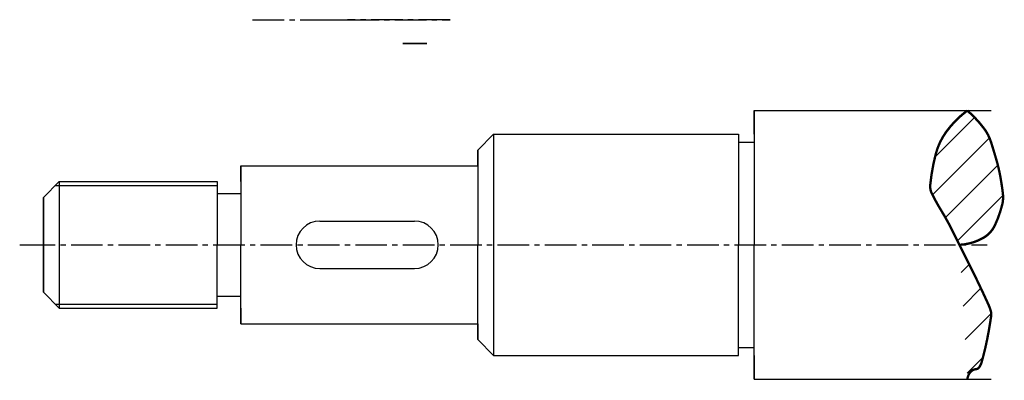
# Model space of a CAD drawing. Extents: x -93 to 32, y -17 to 28.
import ezdxf

# ---------------------------------------------------------------- set-up
doc = ezdxf.new("R2010")
doc.units = 0
doc.header["$LTSCALE"] = 0.7
doc.header["$MEASUREMENT"] = 0
doc.linetypes.add('CENTER2', pattern=[28.575000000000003, 19.05, -3.175, 3.175, -3.175])
for name, color, linetype in [('中心线', 1, 'CENTER2'), ('实体', 7, 'CONTINUOUS'), ('细实线', 3, 'CONTINUOUS')]:
    doc.layers.add(name, color=color, linetype=linetype)

msp = doc.modelspace()

# ---------------------------------------------------------------- hatches: boundary and pattern name
at = {"layer": '实体', "ltscale": 0.3}
h = msp.add_hatch(dxfattribs=at)
h.set_pattern_fill('ANSI31', color=256, angle=-1.272221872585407e-14, style=0)
h.set_pattern_definition([(44.99999999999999, (-258.5000000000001, -620.5), (-2.245064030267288, 2.245064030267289), [])])
edge = h.paths.add_edge_path()
edge.add_arc((17.37668903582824, 5.930822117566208), 14.66747466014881, 36.86989764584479, 48.99698868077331, ccw=False)
edge.add_arc((24.48113997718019, 11.25916032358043), 5.786910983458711, 17.50708007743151, 36.86989764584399, ccw=False)
edge.add_arc((-56.919328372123, -14.4173678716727), 91.14099903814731, 15.945395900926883, 17.507080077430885, ccw=False)
edge.add_arc((11.7150194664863, 5.192445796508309), 19.7601998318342, 12.591087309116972, 15.94539590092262, ccw=False)
edge.add_arc((7.6327249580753, 4.280611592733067), 23.94308998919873, 9.462322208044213, 12.591087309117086, ccw=False)
edge.add_arc((-10.34506339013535, 1.284313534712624), 42.16885954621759, 7.104865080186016, 9.462322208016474, ccw=False)
edge.add_arc((27.67680332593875, 6.023466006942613), 3.852780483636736, -14.03624346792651, 7.10486508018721, ccw=False)
edge.add_arc((17.31111008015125, 8.614889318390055), 14.53749251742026, 335.12570178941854, 345.96375653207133, ccw=False)
edge.add_arc((27.19390329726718, 4.032836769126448), 3.644154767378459, 299.05460409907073, 335.12570178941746, ccw=False)
edge.add_arc((25.66137088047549, 6.791395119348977), 6.799832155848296, 272.8544892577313, 299.05460409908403, ccw=False)
edge.add_arc((34.42651564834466, 6.958007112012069), 12.48978606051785, 126.4846292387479, 143.9726266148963)
edge.add_arc((31.06438956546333, 9.40318971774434), 8.332526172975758, 143.9726266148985, 165.4253246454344)
edge.add_arc((47.85925770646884, 5.036380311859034), 25.68581462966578, 165.4253246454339, 174.2894068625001)
edge.add_arc((24.2998597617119, 7.392320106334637), 2.008912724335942, 174.2894068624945, 206.3709272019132)
edge.add_arc((47.09433452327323, 18.69318286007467), 27.45095624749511, 206.3709272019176, 211.5528773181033)
edge.add_arc((-3.289260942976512, -12.2459197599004), 31.67378276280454, 26.728933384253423, 31.55287731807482, ccw=False)
edge.add_arc((-801.3322230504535, -414.1247820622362), 925.1944536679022, 26.565051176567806, 26.728933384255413, ccw=False)
edge.add_arc((-997.877713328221, -512.397527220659), 1144.938992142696, 26.41773273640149, 26.565051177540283, ccw=False)
edge.add_arc((-104.1742599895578, -68.41447270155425), 147.027766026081, 24.443954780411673, 26.41773273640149, ccw=False)
edge.add_arc((24.64852092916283, -9.858663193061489), 5.521258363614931, 14.245580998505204, 24.443954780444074, ccw=False)
edge.add_arc((28.87312437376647, -8.786097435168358), 1.162626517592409, -8.130102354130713, 14.245580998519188, ccw=False)
edge.add_arc((-24.11178834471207, -1.216824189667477), 54.68547092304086, 348.6275837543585, 351.86989764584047, ccw=False)
edge.add_arc((-6.977288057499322, -4.663161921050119), 37.20781822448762, 344.05460409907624, 348.62758375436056, ccw=False)
edge.add_arc((26.90076829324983, -14.34260659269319), 1.974107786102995, 324.10604883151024, 344.0546040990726, ccw=False)
edge.add_arc((28.02062720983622, -15.1530690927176), 0.5917426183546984, 275.8338854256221, 324.1060488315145, ccw=False)
edge.add_arc((28.18453259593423, -16.75725051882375), 1.02079048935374, 95.83388542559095, 132.112670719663)
edge.add_arc((28.45457382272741, -17.05597823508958), 1.423482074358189, 132.1126707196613, 153.43494882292)
edge.add_arc((28.87966429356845, -17.26852347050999), 1.898747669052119, 153.4349488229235, 171.8698976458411)

# ---------------------------------------------------------------- linework, layer by layer
at = {"layer": '中心线', "ltscale": 0.3}
for p, q in [((-63.5, 28.5), (-38.5, 28.5)), ((-38.5, 28.5), (-51.5, 28.5)), ((-41.46060798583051, 25.5), (-44.5, 25.5)), ((-93, 0), (-92, 0)), ((-92.5, 0), (29.5, 0))]:
    msp.add_line(p, q, dxfattribs=at)
at = {"layer": '中心线', "color": 5, "ltscale": 0.3}
msp.add_line((-53.5, 28.5), (-48.5, 28.5), dxfattribs=at)
at = {"layer": '实体', "ltscale": 0.3}
for p, q in [((-41.46060798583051, 25.5), (-44.5, 25.5)), ((-44.5, 25.5), (-41.46060798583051, 25.5)), ((0, 17), (30, 17)), ((0, 17), (0, 0)), ((0, 14), (0, 17)), ((-35, 12), (-33, 14)), ((-33, 14), (-2, 14)), ((-33, 14), (-33, -14)), ((-2, 14), (-2, 0)), ((-2, 13), (0, 13)), ((-35, 12), (-35, 0)), ((-35, 10), (-35, 12)), ((-65, 10), (-35, 10)), ((-65, 10), (-65, 0)), ((-65, 8), (-65, 10)), ((-90, 6), (-88, 8)), ((-88, 8), (-68, 8)), ((-88, 8), (-88, -8)), ((-68, 8), (-68, 0)), ((-68, 6.5), (-65, 6.5)), ((-90, 0), (-90, 6)), ((-90, 6), (-90, 0)), ((-55, 3), (-43, 3)), ((-90, 0), (-90, -6)), ((-90, -6), (-90, 0)), ((-68, -8), (-68, 0)), ((-65, -10), (-65, 0)), ((-35, -12), (-35, 0)), ((-2, -14), (-2, 0)), ((0, -17), (0, 0)), ((-55, -3), (-43, -3)), ((-90, -6), (-88, -8)), ((-68, -6.5), (-65, -6.5)), ((-88, -8), (-68, -8)), ((-65, -8), (-65, -10)), ((-65, -10), (-35, -10)), ((-35, -10), (-35, -12)), ((-35, -12), (-33, -14)), ((-2, -13), (0, -13)), ((-33, -14), (-2, -14)), ((0, -14), (0, -17)), ((0, -17), (30, -17))]:
    msp.add_line(p, q, dxfattribs=at)
at = {"layer": '实体', "ltscale": 0.3, "const_width": 0.3}
msp.add_lwpolyline([(27, 16.99999999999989, 0.07645422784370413), (24.32557497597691, 14.304145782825, 0.09387940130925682), (23, 11.49999999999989, 0.03869615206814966), (22.30091688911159, 7.592214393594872, 0.1409035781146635), (22.5, 6.499999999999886, 0.02261437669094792), (23.70179363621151, 4.328502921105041, -0.02105153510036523), (25, 1.999999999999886, -0.0007150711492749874), (26.18685327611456, -0.3652439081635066, -0.0006427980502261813), (27.5, -3.000000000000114, -0.008612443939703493), (29.6748894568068, -7.573950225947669, -0.04452819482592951), (30, -8.500000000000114, -0.09794373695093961), (30.0240659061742, -8.950517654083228, -0.01414820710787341), (29.5, -12.00000000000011, -0.01995603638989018), (28.79892020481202, -14.88493571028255, -0.08726247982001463), (28.5, -15.50000000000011, -0.2137980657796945), (28.08077468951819, -15.74174693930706, 0.1596316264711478), (27.5, -16.00000000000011, 0.09330535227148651), (27.18137274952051, -16.41937769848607, 0.08061157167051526), (27, -17.00000000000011)], format="xyb", dxfattribs=at)
at = {"layer": '实体', "ltscale": 0.3}
msp.add_lwpolyline([(27, 16.99999999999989, 0.3, 0.3, -0.05296385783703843), (29.11066876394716, 14.73130691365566, 0.3, 0.3, -0.08468782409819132), (30, 12.99999999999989, 0.3, 0.2999999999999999, -0.006814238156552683), (30.71492481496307, 10.62099018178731, 0.2999999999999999, 0.3, -0.01463697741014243), (31, 9.499999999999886, 0.3, 0.3, -0.01365266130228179), (31.25004344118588, 8.216831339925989, 0.3, 0.3, -0.01028671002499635), (31.5, 6.499999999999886, 0.3, 0.3, -0.09250802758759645), (31.41454941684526, 5.089029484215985, 0.3, 0.3, -0.04732521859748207), (30.5, 2.499999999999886, 0.3, 0.3, -0.1587024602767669), (28.96366130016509, 0.8472723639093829, 0.3, 0.3, -0.1148201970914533), (26, -1.13686837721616e-13, 0.3, 0.3, 0), (26, -1.13686837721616e-13, 0.3, 0.3, 0)], format="xyseb", dxfattribs=at)
for centre, start, end in [((-55, 0), 89.99999999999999, 270), ((-43, 0), 270, 89.99999999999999)]:
    msp.add_arc(centre, 3, start, end, dxfattribs=at)
at = {"layer": '细实线', "ltscale": 0.3}
for p, q in [((-88.5, 7.5), (-68, 7.5)), ((-88.5, -7.5), (-68, -7.5))]:
    msp.add_line(p, q, dxfattribs=at)

doc.saveas('drawing.dxf')
